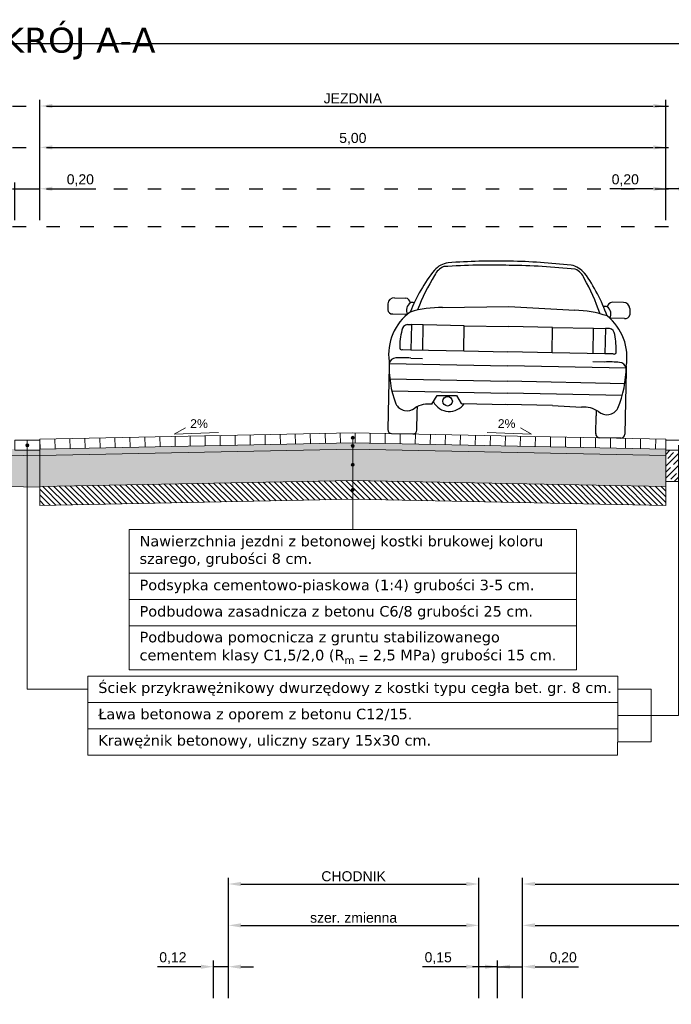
# Model space of a CAD drawing. Header units: millimetres. Extents: x 2422 to 2697, y 999 to 1037.
# Tile 39 of 48: x 2661 to 2666, y 1029 to 1037. Entities that reach past the tile are written whole.
import ezdxf

# ---------------------------------------------------------------- set-up
doc = ezdxf.new("R2010")
doc.units = ezdxf.units.MM
doc.linetypes.add('ACAD_ISO03W100', pattern=[30, 12, -18])
for name, color, linetype, lineweight, true_color in [('1_warstwa_ścier.', 7, 'Continuous', 15, 0x636363), ('_JB_Warstwy_Wiążące', 7, 'Continuous', 13, 0x636363), ('Podbudowa_beton', 7, 'Continuous', 13, 0x906713), ('Ulepszone_podloze_stab.', 7, 'Continuous', 13, 0x99410b)]:
    doc.layers.add(name, color=color, linetype=linetype, lineweight=lineweight, true_color=true_color)
doc.layers.add('4_podbudowa_pom.', color=7, linetype='Continuous', true_color=0x906713)
for name, color, linetype, lineweight in [('_JB_Chodnik', 52, 'Continuous', 9), ('_JB_Opisowe', 7, 'Continuous', 0), ('_JB_Ława', 1, 'Continuous', 13), ('_JB_Ściek', 150, 'Continuous', 13), ('opis', 2, 'Continuous', 9), ('Podbduowa', 34, 'Continuous', 9)]:
    doc.layers.add(name, color=color, linetype=linetype, lineweight=lineweight)
for name, color, linetype in [('_JB_Wymiary', 7, 'Continuous'), ('_wymirar', 7, 'Continuous'), ('Podsypka', 30, 'Continuous')]:
    doc.layers.add(name, color=color, linetype=linetype)
doc.layers.add('TEMP', color=80, linetype='Continuous', plot=False)
doc.styles.add('kuba', font='verdana.ttf', dxfattribs={"height": 0.1})
doc.styles.get("Standard").update_dxf_attribs({"font": 'arial.ttf'})
doc.dimstyles.new('p normalny', dxfattribs={"dimtxt": 0.08, "dimasz": 0.1, "dimexe": 0.05, "dimexo": 0.05, "dimgap": 0.02, "dimtad": 1, "dimtih": 1, "dimtoh": 1, "dimzin": 1, "dimtxsty": 'Standard', "dimcen": 2.5, "dimazin": 0, "dimtfac": 1, "dimtmove": 0, "dimatfit": 3, "dimfxl": 1, "dimarcsym": 0})

# ---------------------------------------------------------------- blocks, each defined once
blk = doc.blocks.new('*D411')
at = {"layer": '_JB_Wymiary', "color": 0, "lineweight": -2, "ltscale": 0.02, "transparency": 16777216}
for p, q in [((2660.7232, 1035.6097), (2660.7232, 1035.9097)), ((2660.9232, 1035.6097), (2660.9232, 1035.9097)), ((2660.6232, 1035.8597), (2660.5232, 1035.8597)), ((2660.7232, 1035.8597), (2660.9232, 1035.8597)), ((2661.0232, 1035.8597), (2661.3707, 1035.8597))]:
    blk.add_line(p, q, dxfattribs=at)
at = {"layer": '_JB_Wymiary', "color": 0, "ltscale": 0.02, "transparency": 16777216}
for points in [[(2660.6232, 1035.8763), (2660.6232, 1035.843), (2660.7232, 1035.8597)], [(2661.0232, 1035.8763), (2661.0232, 1035.843), (2660.9232, 1035.8597)]]:
    blk.add_solid(points, dxfattribs=at)
at = {"layer": 'Defpoints', "color": 0, "ltscale": 0.02, "transparency": 16777216}
for p in [(2660.9232, 1035.8597), (2660.7232, 1035.5597), (2660.9232, 1035.5597)]:
    blk.add_point(p, dxfattribs=at)
at = {"layer": '_JB_Wymiary', "color": 0, "ltscale": 0.02, "transparency": 16777216, "insert": (2661.2469, 1035.9277), "char_height": 0.08, "attachment_point": 5}
blk.add_mtext('0,20', dxfattribs=at)
blk = doc.blocks.new('*D412')
at = {"layer": '_JB_Wymiary', "color": 0, "lineweight": -2, "ltscale": 0.02, "transparency": 16777216}
for p, q in [((2660.9232, 1035.6097), (2660.9232, 1036.5697)), ((2665.9232, 1035.6097), (2665.9232, 1036.5697)), ((2661.0232, 1036.5197), (2665.8232, 1036.5197))]:
    blk.add_line(p, q, dxfattribs=at)
at = {"layer": '_JB_Wymiary', "color": 0, "ltscale": 0.02, "transparency": 16777216}
for points in [[(2661.0232, 1036.5363), (2661.0232, 1036.503), (2660.9232, 1036.5197)], [(2665.8232, 1036.5363), (2665.8232, 1036.503), (2665.9232, 1036.5197)]]:
    blk.add_solid(points, dxfattribs=at)
at = {"layer": 'Defpoints', "color": 0, "ltscale": 0.02, "transparency": 16777216}
for p in [(2665.9232, 1036.5197), (2660.9232, 1035.5597), (2665.9232, 1035.5597)]:
    blk.add_point(p, dxfattribs=at)
at = {"layer": '_JB_Wymiary', "color": 0, "ltscale": 0.02, "transparency": 16777216, "insert": (2663.4232, 1036.5803), "char_height": 0.08, "attachment_point": 5}
blk.add_mtext('JEZDNIA', dxfattribs=at)
blk = doc.blocks.new('*D413')
at = {"layer": '_JB_Wymiary', "color": 0, "lineweight": -2, "ltscale": 0.02, "transparency": 16777216}
for p, q in [((2660.9232, 1035.6097), (2660.9232, 1036.2397)), ((2665.9232, 1035.6097), (2665.9232, 1036.2397)), ((2661.0232, 1036.1897), (2665.8232, 1036.1897))]:
    blk.add_line(p, q, dxfattribs=at)
at = {"layer": '_JB_Wymiary', "color": 0, "ltscale": 0.02, "transparency": 16777216}
for points in [[(2661.0232, 1036.2063), (2661.0232, 1036.173), (2660.9232, 1036.1897)], [(2665.8232, 1036.2063), (2665.8232, 1036.173), (2665.9232, 1036.1897)]]:
    blk.add_solid(points, dxfattribs=at)
at = {"layer": 'Defpoints', "color": 0, "ltscale": 0.02, "transparency": 16777216}
for p in [(2665.9232, 1036.1897), (2660.9232, 1035.5597), (2665.9232, 1035.5597)]:
    blk.add_point(p, dxfattribs=at)
at = {"layer": '_JB_Wymiary', "color": 0, "ltscale": 0.02, "transparency": 16777216, "insert": (2663.4232, 1036.2577), "char_height": 0.08, "attachment_point": 5}
blk.add_mtext('5,00', dxfattribs=at)
blk = doc.blocks.new('*D414')
at = {"layer": '_JB_Wymiary', "color": 0, "lineweight": -2, "ltscale": 0.02, "transparency": 16777216}
for p, q in [((2665.9232, 1035.6097), (2665.9232, 1035.9097)), ((2666.1232, 1035.6097), (2666.1232, 1035.9097)), ((2665.8232, 1035.8597), (2665.4756, 1035.8597)), ((2666.1232, 1035.8597), (2665.9232, 1035.8597)), ((2666.2232, 1035.8597), (2666.3232, 1035.8597))]:
    blk.add_line(p, q, dxfattribs=at)
at = {"layer": '_JB_Wymiary', "color": 0, "ltscale": 0.02, "transparency": 16777216}
for points in [[(2665.8232, 1035.8763), (2665.8232, 1035.843), (2665.9232, 1035.8597)], [(2666.2232, 1035.8763), (2666.2232, 1035.843), (2666.1232, 1035.8597)]]:
    blk.add_solid(points, dxfattribs=at)
at = {"layer": 'Defpoints', "color": 0, "ltscale": 0.02, "transparency": 16777216}
for p in [(2665.9232, 1035.8597), (2665.9232, 1035.5597), (2666.1232, 1035.5597)]:
    blk.add_point(p, dxfattribs=at)
at = {"layer": '_JB_Wymiary', "color": 0, "ltscale": 0.02, "transparency": 16777216, "insert": (2665.5994, 1035.9277), "char_height": 0.08, "attachment_point": 5}
blk.add_mtext('0,20', dxfattribs=at)
blk = doc.blocks.new('*D415')
at = {"layer": '_JB_Wymiary', "color": 0, "lineweight": -2, "ltscale": 0.02, "transparency": 16777216}
for p, q in [((2666.1232, 1035.6097), (2666.1232, 1035.9097)), ((2666.2732, 1035.6097), (2666.2732, 1035.9097)), ((2666.0232, 1035.8597), (2665.9232, 1035.8597)), ((2666.1232, 1035.8597), (2666.2732, 1035.8597)), ((2666.3732, 1035.8597), (2666.7216, 1035.8597))]:
    blk.add_line(p, q, dxfattribs=at)
at = {"layer": '_JB_Wymiary', "color": 0, "ltscale": 0.02, "transparency": 16777216}
for points in [[(2666.0232, 1035.8763), (2666.0232, 1035.843), (2666.1232, 1035.8597)], [(2666.3732, 1035.8763), (2666.3732, 1035.843), (2666.2732, 1035.8597)]]:
    blk.add_solid(points, dxfattribs=at)
at = {"layer": 'Defpoints', "color": 0, "ltscale": 0.02, "transparency": 16777216}
for p in [(2666.2732, 1035.8597), (2666.1232, 1035.5597), (2666.2732, 1035.5597)]:
    blk.add_point(p, dxfattribs=at)
at = {"layer": '_JB_Wymiary', "color": 0, "ltscale": 0.02, "transparency": 16777216, "insert": (2666.5974, 1035.9277), "char_height": 0.08, "attachment_point": 5}
blk.add_mtext('0,15', dxfattribs=at)
blk = doc.blocks.new('*D461')
at = {"layer": '_wymirar', "color": 0, "lineweight": -2, "ltscale": 0.02, "transparency": 16777216}
for p, q in [((2662.4296, 1029.4015), (2662.4296, 1030.3615)), ((2664.4295, 1029.4015), (2664.4295, 1030.3615)), ((2662.5296, 1030.3115), (2664.3295, 1030.3115))]:
    blk.add_line(p, q, dxfattribs=at)
at = {"layer": '_wymirar', "color": 0, "ltscale": 0.02, "transparency": 16777216}
for points in [[(2662.5296, 1030.3281), (2662.5296, 1030.2948), (2662.4296, 1030.3115)], [(2664.3295, 1030.3281), (2664.3295, 1030.2948), (2664.4295, 1030.3115)]]:
    blk.add_solid(points, dxfattribs=at)
at = {"layer": 'Defpoints', "color": 0, "ltscale": 0.02, "transparency": 16777216}
for p in [(2664.4295, 1030.3115), (2662.4296, 1029.3515), (2664.4295, 1029.3515)]:
    blk.add_point(p, dxfattribs=at)
at = {"layer": '_wymirar', "color": 0, "ltscale": 0.02, "transparency": 16777216, "insert": (2663.4295, 1030.3729), "char_height": 0.08, "attachment_point": 5}
blk.add_mtext('CHODNIK', dxfattribs=at)
blk = doc.blocks.new('*D462')
at = {"layer": '_wymirar', "color": 0, "lineweight": -2, "ltscale": 0.02, "transparency": 16777216}
for p, q in [((2662.4296, 1029.4015), (2662.4296, 1030.0315)), ((2664.4295, 1029.4015), (2664.4295, 1030.0315)), ((2662.5296, 1029.9815), (2664.3295, 1029.9815))]:
    blk.add_line(p, q, dxfattribs=at)
at = {"layer": '_wymirar', "color": 0, "ltscale": 0.02, "transparency": 16777216}
for points in [[(2662.5296, 1029.9981), (2662.5296, 1029.9648), (2662.4296, 1029.9815)], [(2664.3295, 1029.9981), (2664.3295, 1029.9648), (2664.4295, 1029.9815)]]:
    blk.add_solid(points, dxfattribs=at)
at = {"layer": 'Defpoints', "color": 0, "ltscale": 0.02, "transparency": 16777216}
for p in [(2664.4295, 1029.9815), (2662.4296, 1029.3515), (2664.4295, 1029.3515)]:
    blk.add_point(p, dxfattribs=at)
at = {"layer": '_wymirar', "color": 0, "ltscale": 0.02, "transparency": 16777216, "insert": (2663.4295, 1030.0421), "char_height": 0.08, "attachment_point": 5}
blk.add_mtext('szer. zmienna', dxfattribs=at)
blk = doc.blocks.new('*D463')
at = {"layer": '_wymirar', "color": 0, "lineweight": -2, "ltscale": 0.02, "transparency": 16777216}
for p, q in [((2664.7795, 1029.4015), (2664.7795, 1030.3615)), ((2669.7795, 1029.4015), (2669.7795, 1030.3615)), ((2664.8795, 1030.3115), (2669.6795, 1030.3115))]:
    blk.add_line(p, q, dxfattribs=at)
at = {"layer": '_wymirar', "color": 0, "ltscale": 0.02, "transparency": 16777216}
for points in [[(2664.8795, 1030.3281), (2664.8795, 1030.2948), (2664.7795, 1030.3115)], [(2669.6795, 1030.3281), (2669.6795, 1030.2948), (2669.7795, 1030.3115)]]:
    blk.add_solid(points, dxfattribs=at)
at = {"layer": 'Defpoints', "color": 0, "ltscale": 0.02, "transparency": 16777216}
for p in [(2669.7795, 1030.3115), (2664.7795, 1029.3515), (2669.7795, 1029.3515)]:
    blk.add_point(p, dxfattribs=at)
at = {"layer": '_wymirar', "color": 0, "ltscale": 0.02, "transparency": 16777216, "insert": (2667.2795, 1030.3721), "char_height": 0.08, "attachment_point": 5}
blk.add_mtext('JEZDNIA', dxfattribs=at)
blk = doc.blocks.new('*D464')
at = {"layer": '_wymirar', "color": 0, "lineweight": -2, "ltscale": 0.02, "transparency": 16777216}
for p, q in [((2664.7795, 1029.4015), (2664.7795, 1030.0315)), ((2669.7795, 1029.4015), (2669.7795, 1030.0315)), ((2664.8795, 1029.9815), (2669.6795, 1029.9815))]:
    blk.add_line(p, q, dxfattribs=at)
at = {"layer": '_wymirar', "color": 0, "ltscale": 0.02, "transparency": 16777216}
for points in [[(2664.8795, 1029.9981), (2664.8795, 1029.9648), (2664.7795, 1029.9815)], [(2669.6795, 1029.9981), (2669.6795, 1029.9648), (2669.7795, 1029.9815)]]:
    blk.add_solid(points, dxfattribs=at)
at = {"layer": 'Defpoints', "color": 0, "ltscale": 0.02, "transparency": 16777216}
for p in [(2669.7795, 1029.9815), (2664.7795, 1029.3515), (2669.7795, 1029.3515)]:
    blk.add_point(p, dxfattribs=at)
at = {"layer": '_wymirar', "color": 0, "ltscale": 0.02, "transparency": 16777216, "insert": (2667.2795, 1030.0495), "char_height": 0.08, "attachment_point": 5}
blk.add_mtext('5,00', dxfattribs=at)
blk = doc.blocks.new('*D465')
at = {"layer": '_wymirar', "color": 0, "lineweight": -2, "ltscale": 0.02, "transparency": 16777216}
for p, q in [((2664.5795, 1029.4015), (2664.5795, 1029.7015)), ((2664.7795, 1029.4015), (2664.7795, 1029.7015)), ((2664.4795, 1029.6515), (2664.3795, 1029.6515)), ((2664.5795, 1029.6515), (2664.7795, 1029.6515)), ((2664.8795, 1029.6515), (2665.227, 1029.6515))]:
    blk.add_line(p, q, dxfattribs=at)
at = {"layer": '_wymirar', "color": 0, "ltscale": 0.02, "transparency": 16777216}
for points in [[(2664.4795, 1029.6681), (2664.4795, 1029.6348), (2664.5795, 1029.6515)], [(2664.8795, 1029.6681), (2664.8795, 1029.6348), (2664.7795, 1029.6515)]]:
    blk.add_solid(points, dxfattribs=at)
at = {"layer": 'Defpoints', "color": 0, "ltscale": 0.02, "transparency": 16777216}
for p in [(2664.7795, 1029.6515), (2664.5795, 1029.3515), (2664.7795, 1029.3515)]:
    blk.add_point(p, dxfattribs=at)
at = {"layer": '_wymirar', "color": 0, "ltscale": 0.02, "transparency": 16777216, "insert": (2665.1033, 1029.7195), "char_height": 0.08, "attachment_point": 5}
blk.add_mtext('0,20', dxfattribs=at)
blk = doc.blocks.new('*D466')
at = {"layer": '_wymirar', "color": 0, "lineweight": -2, "ltscale": 0.02, "transparency": 16777216}
for p, q in [((2664.4295, 1029.4015), (2664.4295, 1029.7015)), ((2664.5795, 1029.4015), (2664.5795, 1029.7015)), ((2664.3295, 1029.6515), (2663.9811, 1029.6515)), ((2664.5795, 1029.6515), (2664.4295, 1029.6515)), ((2664.6795, 1029.6515), (2664.7795, 1029.6515))]:
    blk.add_line(p, q, dxfattribs=at)
at = {"layer": '_wymirar', "color": 0, "ltscale": 0.02, "transparency": 16777216}
for points in [[(2664.3295, 1029.6681), (2664.3295, 1029.6348), (2664.4295, 1029.6515)], [(2664.6795, 1029.6681), (2664.6795, 1029.6348), (2664.5795, 1029.6515)]]:
    blk.add_solid(points, dxfattribs=at)
at = {"layer": 'Defpoints', "color": 0, "ltscale": 0.02, "transparency": 16777216}
for p in [(2664.4295, 1029.6515), (2664.4295, 1029.3515), (2664.5795, 1029.3515)]:
    blk.add_point(p, dxfattribs=at)
at = {"layer": '_wymirar', "color": 0, "ltscale": 0.02, "transparency": 16777216, "insert": (2664.1053, 1029.7195), "char_height": 0.08, "attachment_point": 5}
blk.add_mtext('0,15', dxfattribs=at)
blk = doc.blocks.new('*D460')
at = {"layer": '_wymirar', "color": 0, "lineweight": -2, "ltscale": 0.02, "transparency": 16777216}
for p, q in [((2662.3096, 1029.4015), (2662.3096, 1029.7015)), ((2662.4296, 1029.4015), (2662.4296, 1029.7015)), ((2662.2096, 1029.6515), (2661.8626, 1029.6515)), ((2662.4296, 1029.6515), (2662.3096, 1029.6515)), ((2662.5296, 1029.6515), (2662.6296, 1029.6515))]:
    blk.add_line(p, q, dxfattribs=at)
at = {"layer": '_wymirar', "color": 0, "ltscale": 0.02, "transparency": 16777216}
for points in [[(2662.2096, 1029.6681), (2662.2096, 1029.6348), (2662.3096, 1029.6515)], [(2662.5296, 1029.6681), (2662.5296, 1029.6348), (2662.4296, 1029.6515)]]:
    blk.add_solid(points, dxfattribs=at)
at = {"layer": 'Defpoints', "color": 0, "ltscale": 0.02, "transparency": 16777216}
for p in [(2662.3096, 1029.6515), (2662.3096, 1029.3515), (2662.4296, 1029.3515)]:
    blk.add_point(p, dxfattribs=at)
at = {"layer": '_wymirar', "color": 0, "ltscale": 0.02, "transparency": 16777216, "insert": (2661.9861, 1029.7195), "char_height": 0.08, "attachment_point": 5}
blk.add_mtext('0,12', dxfattribs=at)
blk = doc.blocks.new('*U470')
at = {"layer": '1_warstwa_ścier.', "ltscale": 0.02}
blk.add_lwpolyline([(0, 0), (0, -0.08)], dxfattribs=at)
blk = doc.blocks.new('*U471')
at = {"layer": '1_warstwa_ścier.', "color": 0, "linetype": 'ByBlock', "lineweight": -2, "transparency": 16777216}
for p, rotation in [((2672.072, 1026.3467), 1.145762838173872), ((2672.192, 1026.3491), 1.145762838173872), ((2672.312, 1026.3515), 1.145762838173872), ((2672.4319, 1026.3539), 1.145762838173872), ((2672.5519, 1026.3563), 1.145762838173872), ((2672.6719, 1026.3587), 1.145762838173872), ((2672.7919, 1026.3611), 1.145762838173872), ((2672.9118, 1026.3635), 1.145762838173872), ((2673.0318, 1026.3659), 1.145762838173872), ((2673.1518, 1026.3683), 1.145762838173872), ((2673.2718, 1026.3707), 1.145762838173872), ((2673.3917, 1026.3731), 1.145762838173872), ((2673.5117, 1026.3755), 1.145762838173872), ((2673.6317, 1026.3779), 1.145762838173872), ((2673.7517, 1026.3803), 1.145762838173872), ((2673.8716, 1026.3827), 1.145762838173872), ((2673.9916, 1026.3851), 1.145762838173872), ((2674.1116, 1026.3875), 1.145762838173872), ((2674.2316, 1026.3899), 1.145762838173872), ((2674.3515, 1026.3923), 1.145762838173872), ((2674.4715, 1026.3947), 1.145762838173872), ((2674.5915, 1026.3963), 358.8542371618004), ((2674.7115, 1026.3939), 358.8542371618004), ((2674.8315, 1026.3915), 358.8542371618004), ((2674.9514, 1026.3891), 358.8542371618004), ((2675.0714, 1026.3867), 358.8542371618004), ((2675.1914, 1026.3843), 358.8542371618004), ((2675.3114, 1026.3819), 358.8542371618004), ((2675.4313, 1026.3795), 358.8542371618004), ((2675.5513, 1026.3771), 358.8542371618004), ((2675.6713, 1026.3747), 358.8542371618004), ((2675.7913, 1026.3723), 358.8542371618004), ((2675.9112, 1026.3699), 358.8542371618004), ((2676.0312, 1026.3675), 358.8542371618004), ((2676.1512, 1026.3651), 358.8542371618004), ((2676.2712, 1026.3627), 358.8542371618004), ((2676.3911, 1026.3603), 358.8542371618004), ((2676.5111, 1026.3579), 358.8542371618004), ((2676.6311, 1026.3555), 358.8542371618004), ((2676.7511, 1026.3531), 358.8542371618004), ((2676.871, 1026.3507), 358.8542371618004), ((2676.991, 1026.3483), 358.8542371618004)]:
    blk.add_blockref('*U470', p, dxfattribs=dict(at, rotation=rotation))

msp = doc.modelspace()

# ---------------------------------------------------------------- hatches: boundary and pattern name
at = {"layer": '_JB_Opisowe', "ltscale": 0.09}
h = msp.add_hatch(color=256, dxfattribs=at)
h.dxf.hatch_style = 1
h.paths.add_polyline_path([(2663.4112, 1033.8723, 1), (2663.4352, 1033.8723, 1)])
h = msp.add_hatch(color=256, dxfattribs=at)
h.dxf.hatch_style = 1
h.paths.add_polyline_path([(2660.8352, 1033.8123, -1), (2660.8112, 1033.8123, -1)])
h = msp.add_hatch(color=256, dxfattribs=at)
h.dxf.hatch_style = 1
h.paths.add_polyline_path([(2663.4112, 1033.8073, 1), (2663.4352, 1033.8073, 1)])
h = msp.add_hatch(color=256, dxfattribs=at)
h.dxf.hatch_style = 1
h.paths.add_polyline_path([(2663.4112, 1033.6573, 1), (2663.4352, 1033.6573, 1)])
h = msp.add_hatch(color=256, dxfattribs=at)
h.dxf.hatch_style = 1
h.paths.add_polyline_path([(2663.4112, 1033.4573, 1), (2663.4352, 1033.4573, 1)])
at = {"layer": '_JB_Ława', "lineweight": 13}
h = msp.add_hatch(dxfattribs=at)
h.set_pattern_fill('JIS_STN_1E', scale=0.067035, style=0)
h.set_pattern_definition([(45, (2658.06978, 1025.03277), (-0.0474008, 0.0474008), []), (45, (2658.117037, 1025.03277), (-0.0474008, 0.0474008), [0.06703484, -0.0335174])])
h.paths.add_polyline_path([(2666.2732, 1033.6723), (2666.2732, 1033.8224), (2666.4232, 1033.8224), (2666.4232, 1033.5223), (2665.9232, 1033.5223), (2665.9232, 1033.7723), (2666.1232, 1033.7723), (2666.1232, 1033.6723)])
at = {"layer": 'Podbduowa', "ltscale": 0.02}
h = msp.add_hatch(dxfattribs=at)
h.set_pattern_fill('AR-CONC', scale=0.0005)
h.set_pattern_definition([(50, (-2.70943, 3.16827), (0.0910923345, -0.0079695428), [0.009525, -0.104775]), (355, (-2.70943, 3.16827), (-0.0176217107, 0.0955284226), [0.00762, -0.083820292]), (100.4514447, (-2.70184, 3.16761), (0.0734706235, 0.087558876), [0.0080950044, -0.0890451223]), (46.1842, (-2.70943, 3.19367), (0.1355395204, -0.021021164), [0.0142875, -0.1571625]), (96.6355576, (-2.69813, 3.19192), (0.118702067, 0.123713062), [0.0121425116, -0.133567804]), (351.184151, (-2.70943, 3.19367), (0.118702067, 0.123713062), [0.0114299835, -0.125729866]), (21, (-2.69673, 3.18732), (0.0758071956, -0.051132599), [0.009525, -0.104775]), (326, (-2.69673, 3.18732), (0.0309010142, 0.092093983), [0.00762, -0.08382]), (71.451445, (-2.69041, 3.18306), (0.1067082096, 0.0409613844), [0.0080950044, -0.0890449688]), (37.5, (-2.70943, 3.16827), (0.00154430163, 0.04227751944), [0, -0.082804, 0, -0.08509, 0, -0.0841375]), (7.5, (-2.70943, 3.16827), (0.03340983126, 0.0500902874), [0, -0.048514, 0, -0.080899, 0, -0.0320675]), (327.5, (-2.73775, 3.16827), (0.0677952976, -0.002864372), [0, -0.03175, 0, -0.09906, 0, -0.131445]), (317.5, (-2.75045, 3.16827), (0.0740645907, 0.0127132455), [0, -0.041275, 0, -0.065786, 0, -0.093345])])
h.paths.add_polyline_path([(2655.9239, 1033.6322), (2655.9239, 1033.5783), (2660.9232, 1033.4783), (2660.9232, 1033.7283), (2655.9241, 1033.8283)])
h = msp.add_hatch(dxfattribs=at)
h.set_pattern_fill('ANSI33', color=256, scale=0.02)
h.set_pattern_definition([(45, (2664.94781, 1030.54754), (-0.0898, 0.0898), []), (45, (2665.03762, 1030.54754), (-0.0898, 0.0898), [0.0635, -0.03175])])
h.paths.add_polyline_path([(2665.1034, 1030.6702, 1), (2665.1274, 1030.6702, 1)], flags=17)
at = {"layer": 'Podbudowa_beton', "ltscale": 0.09}
h = msp.add_hatch(dxfattribs=at)
h.set_pattern_fill('AR-CONC', scale=0.0005, angle=90)
h.set_pattern_definition([(140, (50.54892, -817.19625), (0.0079695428, 0.0910923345), [0.009525, -0.104775]), (85, (50.54892, -817.19625), (-0.0955284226, -0.0176217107), [0.00762, -0.083820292]), (190.4514447, (50.54958, -817.18866), (-0.087558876, 0.0734706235), [0.0080950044, -0.0890451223]), (136.1842, (50.52352, -817.19625), (0.021021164, 0.1355395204), [0.0142875, -0.1571625]), (186.6355576, (50.52527, -817.18496), (-0.1237130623, 0.118702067), [0.0121425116, -0.133567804]), (81.184151, (50.52352, -817.19625), (-0.123713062, 0.118702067), [0.0114299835, -0.125729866]), (111, (50.52987, -817.18355), (0.0511325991, 0.0758071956), [0.009525, -0.104775]), (56, (50.52987, -817.18355), (-0.092093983, 0.0309010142), [0.00762, -0.08382]), (161.451445, (50.53413, -817.17723), (-0.0409613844, 0.1067082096), [0.0080950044, -0.0890449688]), (127.5, (50.548917, -817.19625), (-0.04227751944, 0.00154430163), [0, -0.082804, 0, -0.08509, 0, -0.0841375]), (97.5, (50.548917, -817.19625), (-0.0500902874, 0.03340983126), [0, -0.048514, 0, -0.080899, 0, -0.0320675]), (57.5, (50.548917, -817.22457), (0.002864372, 0.0677952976), [0, -0.03175, 0, -0.09906, 0, -0.131445]), (47.5, (50.548917, -817.23727), (-0.0127132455, 0.0740645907), [0, -0.041275, 0, -0.065786, 0, -0.093345])])
h.paths.add_polyline_path([(2665.9232, 1033.4823), (2665.9232, 1033.7323), (2663.4232, 1033.7823), (2660.9232, 1033.7323), (2660.9232, 1033.4823), (2663.4232, 1033.5323)])
at = {"layer": 'Podsypka', "lineweight": 13, "ltscale": 0.09}
h = msp.add_hatch(dxfattribs=at)
h.set_pattern_fill('AR-SAND', scale=0.0005, style=0)
h.set_pattern_definition([(37.5, (42.101518, -817.903277), (-0.00080001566, 0.02447066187), [0, -0.019304, 0, -0.02159, 0, -0.0206375]), (7.5, (42.101518, -817.903277), (0.02247616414, 0.03584125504), [0, -0.010414, 0, -0.017399, 0, -0.0066675]), (327.5, (42.085897, -817.903277), (0.03954961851, 7.185926e-05), [0, -0.00635, 0, -0.02286, 0, -0.029845]), (317.5, (42.085897, -817.903277), (0.0381778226, 0.0111464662), [0, -0.003175, 0, -0.014986, 0, -0.017145])])
h.paths.add_polyline_path([(2655.7241, 1033.8584), (2655.9241, 1033.8583), (2655.9241, 1033.8283), (2660.9232, 1033.7283), (2660.9232, 1033.7723), (2660.7232, 1033.7723), (2660.7232, 1033.7823), (2655.7241, 1033.8823)])
h = msp.add_hatch(dxfattribs=at)
h.set_pattern_fill('AR-SAND', scale=0.0005, style=0)
h.set_pattern_definition([(37.5, (-16.730252, -0.202429), (-0.00080001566, 0.02447066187), [0, -0.019304, 0, -0.02159, 0, -0.0206375]), (7.5, (-16.730252, -0.20243), (0.02247616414, 0.03584125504), [0, -0.010414, 0, -0.017399, 0, -0.0066675]), (327.5, (-16.745873, -0.202429), (0.03954961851, 7.185926e-05), [0, -0.00635, 0, -0.02286, 0, -0.029845]), (317.5, (-16.745873, -0.20243), (0.0381778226, 0.0111464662), [0, -0.003175, 0, -0.014986, 0, -0.017145])])
h.paths.add_polyline_path([(2665.9232, 1033.7323), (2665.9232, 1033.7823), (2663.4232, 1033.8323), (2660.9232, 1033.7823), (2660.9232, 1033.7323), (2663.4232, 1033.7823)])
at = {"layer": 'Ulepszone_podloze_stab.', "ltscale": 0.09}
h = msp.add_hatch(dxfattribs=at)
h.set_pattern_fill('ANSI31', scale=0.01, angle=90)
h.set_pattern_definition([(135, (50.548917, -817.1963), (-0.0224506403, -0.0224506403), [])])
h.paths.add_polyline_path([(2665.9232, 1033.3322), (2665.9232, 1033.4823), (2663.4232, 1033.5323), (2660.9232, 1033.4823), (2660.9232, 1033.3322), (2663.4226, 1033.3823)])

# ---------------------------------------------------------------- linework, layer by layer
for p, q in [((2663.7558, 1034.9889), (2663.8456, 1034.9871)), ((2663.7028, 1034.9426), (2663.7018, 1034.893)), ((2664.1407, 1034.911), (2664.6686, 1034.921)), ((2664.6696, 1034.9209), (2665.1967, 1034.8899)), ((2665.5844, 1034.9523), (2665.4945, 1034.9541)), ((2665.6355, 1034.904), (2665.6345, 1034.8543)), ((2663.7422, 1034.8606), (2663.8591, 1034.8583)), ((2665.5929, 1034.8236), (2665.476, 1034.8259)), ((2663.8596, 1034.776), (2663.8906, 1034.7751)), ((2663.8906, 1034.7751), (2663.8866, 1034.574)), ((2663.9854, 1034.7732), (2663.8906, 1034.7751)), ((2663.9814, 1034.5721), (2663.9854, 1034.7732)), ((2664.3128, 1034.7666), (2663.9854, 1034.7732)), ((2664.3088, 1034.5656), (2664.3128, 1034.7666)), ((2664.3128, 1034.7666), (2664.6659, 1034.7596)), ((2665.0189, 1034.7525), (2664.6659, 1034.7596)), ((2665.0149, 1034.5515), (2665.0189, 1034.7525)), ((2665.0189, 1034.7525), (2665.3464, 1034.746)), ((2665.3423, 1034.5449), (2665.3464, 1034.746)), ((2665.3464, 1034.746), (2665.4411, 1034.7441)), ((2665.4411, 1034.7441), (2665.4371, 1034.543)), ((2665.4721, 1034.7438), (2665.4411, 1034.7441)), ((2663.8201, 1034.5757), (2663.8866, 1034.574)), ((2663.8866, 1034.574), (2664.3088, 1034.5656)), ((2663.8853, 1034.508), (2663.98, 1034.5061)), ((2664.3088, 1034.5656), (2664.6619, 1034.5585)), ((2665.0149, 1034.5515), (2664.6619, 1034.5585)), ((2665.4371, 1034.543), (2665.0149, 1034.5515)), ((2665.5036, 1034.542), (2665.4371, 1034.543)), ((2663.7125, 1034.441), (2663.7077, 1034.1986)), ((2663.7133, 1034.4806), (2663.7125, 1034.441)), ((2663.713, 1034.4654), (2664.6596, 1034.4465)), ((2665.6062, 1034.4276), (2664.6596, 1034.4465)), ((2665.4358, 1034.477), (2665.341, 1034.4789)), ((2665.6065, 1034.4427), (2665.6057, 1034.4031)), ((2663.7187, 1034.3418), (2664.6571, 1034.323)), ((2665.6057, 1034.4031), (2665.6009, 1034.1608)), ((2665.5956, 1034.3042), (2664.6571, 1034.323)), ((2663.7077, 1034.1986), (2663.7025, 1033.9384)), ((2663.7353, 1034.2466), (2664.6552, 1034.2282)), ((2664.0555, 1034.1405), (2664.0963, 1034.2088)), ((2664.0963, 1034.2088), (2664.2508, 1034.209)), ((2664.2508, 1034.209), (2664.289, 1034.1457)), ((2665.5752, 1034.2098), (2664.6552, 1034.2282)), ((2663.9378, 1034.0753), (2663.9387, 1034.1207)), ((2664.289, 1034.1457), (2664.6605, 1034.1383)), ((2665.0179, 1034.1311), (2664.6464, 1034.1386)), ((2665.0179, 1034.1311), (2665.251, 1034.1166)), ((2665.6009, 1034.1608), (2665.5957, 1033.9006)), ((2663.935, 1033.9338), (2663.9378, 1034.0753)), ((2665.3632, 1033.9052), (2665.366, 1034.0467)), ((2665.3669, 1034.0921), (2665.366, 1034.0467)), ((2663.7335, 1033.9061), (2663.9027, 1033.9028)), ((2665.5634, 1033.8695), (2665.3942, 1033.8729))]:
    msp.add_line(p, q)
msp.add_circle((2664.1806, 1034.1636), 0.0376)
for centre, radius, start, end in [((2664.5937, 1028.9009), 6.382, 89.25826, 93.6751), ((2664.5037, 1028.9027), 6.382, 84.03337, 88.45021), ((2665.1242, 1034.3797), 1.3381, 141.63399, 158.2344), ((2664.2194, 1035.075), 0.1978, 100.12112, 136.86412), ((2664.1986, 1035.1144), 0.1331, 111.22208, 156.48639), ((2664.5253, 1029.3359), 5.9145, 88.51846, 93.63462), ((2664.5894, 1029.3346), 5.9145, 84.07386, 89.19001), ((2665.1246, 1035.0569), 0.1978, 40.84436, 77.58735), ((2665.147, 1035.0954), 0.1331, 21.22208, 66.48639), ((2665.5242, 1034.2746), 1.7008, 148.33558, 158.62426), ((2663.7889, 1034.3094), 1.7008, 19.08422, 29.37289), ((2664.1927, 1034.3984), 1.3381, 19.47408, 36.07448), ((2663.754, 1034.9374), 0.0515, 88.04082, 174.21503), ((2663.8383, 1034.9428), 0.0449, 8.33566, 80.579), ((2663.7386, 1034.8975), 0.0371, 187.05221, 275.51908), ((2663.9226, 1034.8903), 0.0711, 124.05435, 206.78965), ((2664.1162, 1034.1183), 0.7931, 88.22852, 107.21069), ((2663.8983, 1034.8986), 0.053, 73.36147, 107.0645), ((2665.1895, 1034.0968), 0.7931, 70.49779, 89.47995), ((2665.4384, 1034.8678), 0.053, 70.64398, 104.34701), ((2665.5001, 1034.9095), 0.0449, 97.12947, 169.37282), ((2665.4138, 1034.8605), 0.0711, 330.91882, 53.65413), ((2665.5841, 1034.9008), 0.0515, 3.49345, 89.66765), ((2664.1295, 1034.537), 0.42, 126.18771, 187.71893), ((2665.1929, 1034.5157), 0.42, 349.98954, 51.52076), ((2665.5979, 1034.8603), 0.0371, 262.18939, 350.65627), ((2664.4021, 1034.5867), 0.6045, 166.28657, 180.00072), ((2663.8645, 1034.7265), 0.0497, 95.57653, 175.95026), ((2665.4653, 1034.6945), 0.0497, 1.75822, 82.13195), ((2664.9225, 1034.5763), 0.6045, 357.70776, 11.4219), ((2663.8145, 1034.5926), 0.0179, 199.35351, 288.32118), ((2663.7684, 1034.453), 0.0568, 91.03825, 167.30577), ((2663.8138, 1033.6628), 0.8482, 85.16565, 93.13696), ((2665.5099, 1034.5587), 0.0179, 249.3873, 338.35497), ((2664.5913, 1034.445), 0.8787, 177.68066, 200.10178), ((2665.4734, 1033.6296), 0.8482, 84.57152, 92.54282), ((2664.7278, 1034.4423), 0.8787, 337.6067, 0.02781), ((2665.5504, 1034.4173), 0.0568, 10.40271, 86.67022), ((2663.8568, 1034.1913), 0.1027, 208.04419, 307.98367), ((2664.031, 1033.9314), 0.2106, 83.32496, 121.79743), ((2664.1944, 1034.2254), 0.143, 207.15366, 325.89775), ((2665.2671, 1033.9067), 0.2106, 55.91104, 94.38351), ((2665.4516, 1034.1594), 0.1027, 229.7248, 329.66428), ((2663.7341, 1033.9378), 0.0317, 178.85424, 268.85424), ((2663.9033, 1033.9344), 0.0317, 268.85424, 358.85424), ((2665.3948, 1033.9046), 0.0317, 178.85424, 268.85424), ((2665.564, 1033.9012), 0.0317, 268.85424, 358.85423)]:
    msp.add_arc(centre, radius, start, end)
at = {"layer": '1_warstwa_ścier.', "color": 7}
msp.add_lwpolyline([(2660.9232, 1033.7823), (2663.4232, 1033.8323), (2665.9232, 1033.7823)], dxfattribs=at)
at = {"layer": '4_podbudowa_pom.', "color": 7, "lineweight": 15, "ltscale": 0.02}
msp.add_lwpolyline([(2660.9232, 1033.8623), (2660.9232, 1033.3322), (2663.4232, 1033.3822), (2665.9232, 1033.3322), (2665.9232, 1033.8623), (2663.4232, 1033.9123)], close=True, dxfattribs=at)
at = {"layer": '4_podbudowa_pom.', "color": 7, "lineweight": 13, "ltscale": 0.02}
msp.add_lwpolyline([(2660.9232, 1033.4823), (2663.4232, 1033.5323), (2665.9232, 1033.4823)], dxfattribs=at)
at = {"layer": '_JB_Chodnik', "color": 7, "ltscale": 0.09}
msp.add_lwpolyline([(2655.9239, 1033.6322), (2655.9239, 1033.5783), (2660.9232, 1033.4783)], dxfattribs=at)
at = {"layer": '_JB_Opisowe', "ltscale": 0.5}
for p, q in [((2665.2102, 1032.7909), (2661.6361, 1032.7909)), ((2665.2102, 1032.5809), (2661.6361, 1032.5809)), ((2665.2102, 1032.3709), (2661.6361, 1032.3709)), ((2661.306, 1031.5509), (2661.306, 1031.9709)), ((2665.5403, 1031.9709), (2661.306, 1031.9709)), ((2665.5403, 1031.5509), (2665.5403, 1031.9709)), ((2665.5403, 1031.7609), (2661.306, 1031.7609)), ((2665.5403, 1031.5509), (2661.306, 1031.5509)), ((2665.5403, 1031.5509), (2661.306, 1031.5509))]:
    msp.add_line(p, q, dxfattribs=at)
at = {"layer": '_JB_Opisowe', "color": 7}
msp.add_lwpolyline([(2662.3506, 1033.9139), (2661.9957, 1033.9008), (2662.0855, 1033.9521)], dxfattribs=at)
at = {"layer": '_JB_Opisowe'}
msp.add_lwpolyline([(2664.4961, 1033.9139), (2664.851, 1033.9008), (2664.7612, 1033.9521)], dxfattribs=at)
at = {"layer": '_JB_Opisowe', "ltscale": 0.02}
for points in [[(2663.4232, 1033.8723), (2663.4232, 1033.1409)], [(2661.306, 1031.8659), (2660.8232, 1031.8659), (2660.8232, 1033.8123)], [(2665.7571, 1031.6559), (2666.0232, 1031.6559), (2666.0232, 1033.8123)], [(2665.5403, 1031.8659), (2665.8065, 1031.8659)], [(2665.8065, 1031.4459), (2665.8065, 1031.8659)], [(2665.5403, 1031.6559), (2665.8065, 1031.6559)], [(2665.5392, 1031.4459), (2665.8065, 1031.4459)]]:
    msp.add_lwpolyline(points, dxfattribs=at)
at = {"layer": '_JB_Opisowe', "ltscale": 0.5}
msp.add_lwpolyline([(2665.2102, 1033.1409), (2661.6361, 1033.1409), (2661.6361, 1032.0209), (2665.2102, 1032.0209)], close=True, dxfattribs=at)
msp.add_lwpolyline([(2661.306, 1031.5509), (2661.306, 1031.3409), (2665.5381, 1031.3409), (2665.5403, 1031.5509)], dxfattribs=at)
at = {"layer": '_JB_Opisowe', "color": 240, "lineweight": 5}
for centre in [(2663.4232, 1033.8723), (2660.8232, 1033.8123), (2663.4232, 1033.8073), (2663.4232, 1033.6573), (2663.4232, 1033.4573)]:
    msp.add_circle(centre, 0.012, dxfattribs=at)
at = {"layer": '_JB_Warstwy_Wiążące', "color": 7, "ltscale": 0.09}
for points in [[(2655.9241, 1033.8283), (2660.9232, 1033.7283)], [(2665.9232, 1033.7323), (2663.4232, 1033.7823), (2660.9232, 1033.7323)]]:
    msp.add_lwpolyline(points, dxfattribs=at)
at = {"layer": '_JB_Ława', "color": 7}
msp.add_lwpolyline([(2666.2732, 1033.8224), (2666.4232, 1033.8224), (2666.4232, 1033.5223), (2665.9232, 1033.5223), (2665.9232, 1033.7723)], dxfattribs=at)
at = {"layer": '_JB_Ściek', "ltscale": 0.09}
msp.add_line((2660.8232, 1033.8523), (2660.8232, 1033.7723), dxfattribs=at)
at = {"layer": '_JB_Ściek', "color": 7, "ltscale": 0.09}
for points in [[(2660.7232, 1033.8523), (2660.9232, 1033.8523), (2660.9232, 1033.7723), (2660.7232, 1033.7723)], [(2666.1232, 1033.8523), (2665.9232, 1033.8523), (2665.9232, 1033.7723), (2666.1232, 1033.7723)]]:
    msp.add_lwpolyline(points, close=True, dxfattribs=at)
at = {"layer": 'TEMP', "ltscale": 0.02}
msp.add_lwpolyline([(2653.6757, 1036.5197), (2653.6757, 1037.0182), (2668.0728, 1037.0182), (2668.0728, 1036.5197)], dxfattribs=at)
at = {"layer": 'TEMP', "linetype": 'ACAD_ISO03W100', "ltscale": 0.009}
for points in [[(2652.2534, 1036.5197), (2654.7654, 1036.5197), (2668.4317, 1036.5197)], [(2652.2534, 1036.1897), (2654.7654, 1036.1897), (2668.4317, 1036.1897)], [(2652.2534, 1035.8597), (2654.7654, 1035.8597), (2668.4317, 1035.8597)], [(2652.2534, 1035.5597), (2654.7654, 1035.5597), (2668.4317, 1035.5597)]]:
    msp.add_lwpolyline(points, dxfattribs=at)

# ---------------------------------------------------------------- block references
at = {"layer": '1_warstwa_ścier.'}
msp.add_blockref('*U471', (-11.1488, 7.5156), dxfattribs=at)

# ---------------------------------------------------------------- texts
at = {"layer": '_JB_Opisowe', "style": 'kuba'}
for s, insert, char_height, width, attachment_point in [('PRZEKRÓJ A-A ', (2660.8743, 1037.0182), 0.2, 10.49838, 5), ('\\pxi1;Ściek przykrawężnikowy dwurzędowy z kostki typu cegła bet. gr. 8 cm.', (2661.306, 1031.8659), 0.084, 4.234386, 4), ('\\pxl1,ql;Ława betonowa z oporem z betonu C12/15.', (2661.306, 1031.6559), 0.084, 4.234386, 4), ('\\pxl1,ql;Krawężnik betonowy, uliczny szary 15x30 cm.', (2661.306, 1031.4459), 0.084, 4.234386, 4)]:
    msp.add_mtext(s, dxfattribs=dict(at, insert=insert, char_height=char_height, width=width, attachment_point=attachment_point))
at = {"layer": '_JB_Opisowe', "color": 7, "insert": (2662.2656, 1034.0204), "char_height": 0.07, "attachment_point": 3}
msp.add_mtext_dynamic_manual_height_columns('2%', width=0.150779, gutter_width=0.35, heights=[0], dxfattribs=at)
at = {"layer": '_JB_Opisowe', "insert": (2664.5811, 1034.0204), "char_height": 0.07, "attachment_point": 1}
msp.add_mtext_dynamic_manual_height_columns('2%', width=0.150779, gutter_width=0.35, heights=[0], dxfattribs=at)
at = {"layer": 'opis', "color": 7, "char_height": 0.084, "attachment_point": 4, "style": 'kuba'}
for s, insert, width in [('\\pxl1,ql;Nawierzchnia jezdni z betonowej kostki brukowej koloru szarego, grubości 8 cm.', (2661.6361, 1032.9659), 3.311117), ('\\pxl1,ql;Podsypka cementowo-piaskowa (1:4) grubości 3-5 cm.', (2661.6361, 1032.6859), 4.005009), ('\\A1;\\pxl1,ql;Podbudowa zasadnicza z betonu C6/8 grubości 25 cm.', (2661.6361, 1032.4759), 3.574033), ('\\A1;\\pxl1;Podbudowa pomocnicza z gruntu stabilizowanego cementem klasy C1,5/2,0 (R{\\H0.7x;\\S^ m;} {\\A0;\\fArial|b0|i0|c238|p34;\\H1.08333x;=} 2,5 MPa) grubości 15 cm.', (2661.6361, 1032.1959), 3.545851)]:
    msp.add_mtext(s, dxfattribs=dict(at, insert=insert, width=width))

# ---------------------------------------------------------------- dimensions: what is measured, and where the dimension line sits
at = {"layer": '_JB_Wymiary', "ltscale": 0.02}
dim = msp.add_aligned_dim(p1=(2660.9232, 1035.5597), p2=(2665.9232, 1035.5597), distance=0.96, text='JEZDNIA', dimstyle='p normalny', dxfattribs=at)
dim.commit()
dim.dimension.update_dxf_attribs({"geometry": '*D412', "text_midpoint": (2663.4232, 1036.5803)})
for p1, p2, distance, picture, middle in [((2660.9232, 1035.5597), (2665.9232, 1035.5597), 0.63, '*D413', (2663.4232, 1036.2577)), ((2660.7232, 1035.5597), (2660.9232, 1035.5597), 0.3, '*D411', (2661.2469, 1035.9277)), ((2666.1232, 1035.5597), (2665.9232, 1035.5597), -0.3, '*D414', (2665.5994, 1035.9277)), ((2666.1232, 1035.5597), (2666.2732, 1035.5597), 0.3, '*D415', (2666.5974, 1035.9277))]:
    dim = msp.add_aligned_dim(p1=p1, p2=p2, distance=distance, dimstyle='p normalny', dxfattribs=at)
    dim.commit()
    dim.dimension.update_dxf_attribs({"geometry": picture, "text_midpoint": middle})
at = {"layer": '_wymirar', "ltscale": 0.02}
for p1, p2, distance, text, picture, middle in [((2662.4296, 1029.3515), (2664.4295, 1029.3515), 0.96, 'CHODNIK', '*D461', (2663.4295, 1030.3729)), ((2664.7795, 1029.3515), (2669.7795, 1029.3515), 0.96, 'JEZDNIA', '*D463', (2667.2795, 1030.3721)), ((2662.4296, 1029.3515), (2664.4295, 1029.3515), 0.63, 'szer. zmienna', '*D462', (2663.4295, 1030.0421)), ((2664.7795, 1029.3515), (2669.7795, 1029.3515), 0.63, '5,00', '*D464', (2667.2795, 1030.0495))]:
    dim = msp.add_aligned_dim(p1=p1, p2=p2, distance=distance, text=text, dimstyle='p normalny', dxfattribs=at)
    dim.commit()
    dim.dimension.update_dxf_attribs({"geometry": picture, "text_midpoint": middle})
for p1, p2, distance, picture, middle in [((2662.4296, 1029.3515), (2662.3096, 1029.3515), -0.3, '*D460', (2661.9861, 1029.7195)), ((2664.5795, 1029.3515), (2664.4295, 1029.3515), -0.3, '*D466', (2664.1053, 1029.7195)), ((2664.5795, 1029.3515), (2664.7795, 1029.3515), 0.3, '*D465', (2665.1033, 1029.7195))]:
    dim = msp.add_aligned_dim(p1=p1, p2=p2, distance=distance, dimstyle='p normalny', dxfattribs=at)
    dim.commit()
    dim.dimension.update_dxf_attribs({"geometry": picture, "text_midpoint": middle})

doc.saveas('drawing.dxf')
